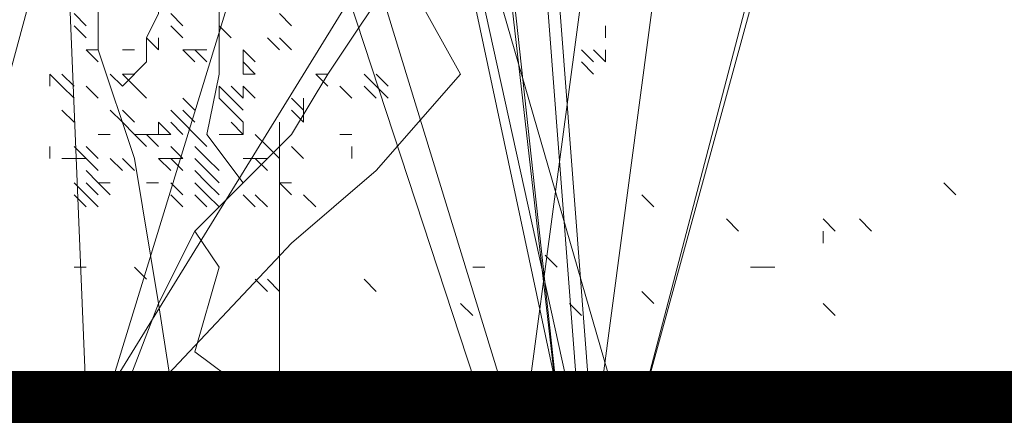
# Model space of a CAD drawing. Header units: millimetres. Extents: x 14400 to 93787, y -21104 to 39413.
# Tile 78 of 256: x 23682.1 to 23695.59, y 9748.13 to 9753.55. Entities that reach past the tile are written whole.
import ezdxf

# ---------------------------------------------------------------- set-up
doc = ezdxf.new("R2010")
doc.units = ezdxf.units.MM
doc.layers.add('__MODUS_ŚCIANY', color=2, linetype='Continuous', lineweight=35)
doc.layers.add('_MODUS - zielen', color=66, linetype='Continuous', lineweight=9)

msp = doc.modelspace()

# ---------------------------------------------------------------- linework, layer by layer
at = {"layer": '__MODUS_ŚCIANY', "ltscale": 2, "const_width": 3}
msp.add_lwpolyline([(22482.72843, 9742.23322), (23135.03227, 9742.23322), (23219.34561, 9747.23322), (23815.53999, 9747.23322)], dxfattribs=at)
at = {"layer": '_MODUS - zielen', "transparency": 33554687}
for points in [[(23692.77437, 9776.13425), (23688.96871, 9747.67454), (23688.96871, 9747.67454)], [(23692.77437, 9776.13425), (23688.96871, 9747.67454), (23688.96871, 9747.67454)], [(23686.32129, 9775.80332), (23689.63056, 9746.84722), (23689.63056, 9746.84722)], [(23686.48675, 9775.80332), (23689.63056, 9746.84722), (23689.63056, 9746.84722)], [(23687.97592, 9771.50127), (23689.79602, 9747.67454), (23689.79602, 9747.67454)], [(23688.14139, 9771.50127), (23689.96149, 9747.67454), (23689.96149, 9747.67454)], [(23693.10529, 9771.33581), (23689.96149, 9747.67454), (23689.96149, 9747.67454)], [(23693.10529, 9771.33581), (23689.96149, 9747.67454), (23689.96149, 9747.67454)], [(23684.66666, 9771.00488), (23689.79602, 9747.67454), (23689.79602, 9747.67454)], [(23684.66666, 9771.00488), (23689.63056, 9747.67454), (23689.63056, 9747.67454)], [(23681.35739, 9769.84664), (23688.63778, 9747.67454), (23688.63778, 9747.67454)], [(23681.35739, 9769.84664), (23688.63778, 9747.67454), (23688.63778, 9747.67454)], [(23694.26354, 9761.57347), (23690.45788, 9747.67454), (23694.09807, 9761.57347)], [(23683.01202, 9748.33639), (23682.51563, 9760.41522), (23682.51563, 9760.41522)], [(23684.99758, 9747.67454), (23685.16305, 9748.50185), (23684.50119, 9748.99824), (23684.83212, 9750.15649), (23684.50119, 9750.65288), (23685.16305, 9751.31473), (23684.66666, 9751.97659), (23684.83212, 9752.8039), (23684.83212, 9753.46576), (23684.83212, 9754.29307), (23684.66666, 9755.12039), (23684.33573, 9755.78225), (23684.33573, 9755.94771), (23684.33573, 9756.60956), (23684.17027, 9757.27142), (23684.0048, 9757.76781), (23683.67388, 9758.42966), (23683.34295, 9758.92605), (23683.01202, 9759.91883)], [(23683.17748, 9747.50907), (23684.0048, 9749.6601), (23684.50119, 9750.65288), (23685.8249, 9751.97659), (23686.32129, 9752.8039), (23687.31407, 9754.29307), (23688.30685, 9755.61678), (23689.13417, 9757.10595), (23689.79602, 9758.42966), (23690.45788, 9759.25698), (23691.28519, 9759.58791), (23692.11251, 9759.58791), (23692.93983, 9759.58791)], [(23684.33573, 9747.50907), (23684.0048, 9749.6601), (23683.67388, 9751.64566), (23683.17748, 9753.13483), (23683.17748, 9754.29307), (23682.84656, 9755.61678), (23682.68109, 9756.4441), (23682.51563, 9757.76781), (23682.51563, 9758.59512)], [(23683.17748, 9747.67454), (23685.8249, 9750.48742), (23686.98314, 9751.4802), (23688.14139, 9752.8039), (23687.31407, 9754.29307), (23689.63056, 9754.624), (23690.12695, 9755.45132), (23690.45788, 9756.27864), (23691.28519, 9757.27142)], [(23683.34295, 9748.50185), (23687.31407, 9754.95493), (23689.63056, 9757.10595)], [(23683.34295, 9748.50185), (23685.8249, 9756.60956), (23685.8249, 9756.60956)], [(23682.68109, 9755.45132), (23680.53007, 9747.50907), (23680.53007, 9747.50907)], [(23682.68109, 9755.45132), (23680.53007, 9747.50907), (23680.53007, 9747.50907)], [(23683.50841, 9752.63844), (23683.83934, 9752.96937), (23683.83934, 9753.30029), (23684.0048, 9753.63122), (23684.0048, 9753.79668), (23684.0048, 9754.29307), (23684.0048, 9754.624)], [(23683.01202, 9753.46576), (23682.84656, 9753.63122), (23682.84656, 9753.63122)], [(23684.33573, 9753.46576), (23684.17027, 9753.63122), (23684.17027, 9753.63122)], [(23684.33573, 9753.46576), (23684.17027, 9753.63122), (23684.17027, 9753.63122)], [(23685.8249, 9753.46576), (23685.65944, 9753.63122), (23685.65944, 9753.63122)], [(23685.8249, 9753.46576), (23685.65944, 9753.63122), (23685.65944, 9753.63122)], [(23683.01202, 9753.30029), (23682.84656, 9753.46576), (23682.84656, 9753.46576)], [(23684.33573, 9753.30029), (23684.17027, 9753.46576), (23684.17027, 9753.46576)], [(23684.33573, 9753.30029), (23684.17027, 9753.46576), (23684.17027, 9753.46576)], [(23684.33573, 9753.30029), (23684.17027, 9753.46576), (23684.17027, 9753.46576)], [(23684.33573, 9753.30029), (23684.17027, 9753.46576), (23684.17027, 9753.46576)], [(23684.99758, 9753.30029), (23684.83212, 9753.46576), (23684.83212, 9753.46576)], [(23684.99758, 9753.30029), (23684.83212, 9753.46576), (23684.83212, 9753.46576)], [(23684.99758, 9753.30029), (23684.83212, 9753.46576), (23684.83212, 9753.46576)], [(23684.99758, 9753.30029), (23684.83212, 9753.46576), (23684.83212, 9753.46576)], [(23684.99758, 9753.30029), (23684.83212, 9753.46576), (23684.83212, 9753.46576)], [(23690.12695, 9753.30029), (23690.12695, 9753.46576), (23690.12695, 9753.46576)], [(23690.12695, 9753.30029), (23690.12695, 9753.46576), (23690.12695, 9753.46576)], [(23684.0048, 9753.13483), (23683.83934, 9753.30029), (23683.83934, 9753.30029)], [(23684.0048, 9753.13483), (23684.0048, 9753.30029), (23684.0048, 9753.30029)], [(23684.0048, 9753.13483), (23684.0048, 9753.30029), (23684.0048, 9753.30029)], [(23685.65944, 9753.13483), (23685.49397, 9753.30029), (23685.49397, 9753.30029)], [(23685.8249, 9753.13483), (23685.65944, 9753.30029), (23685.65944, 9753.30029)], [(23685.8249, 9753.13483), (23685.65944, 9753.30029), (23685.65944, 9753.30029)], [(23683.17748, 9753.13483), (23683.01202, 9753.13483), (23683.01202, 9753.13483)], [(23683.17748, 9752.96937), (23683.01202, 9753.13483), (23683.01202, 9753.13483)], [(23683.17748, 9753.13483), (23683.01202, 9753.13483), (23683.01202, 9753.13483)], [(23683.17748, 9752.96937), (23683.01202, 9753.13483), (23683.01202, 9753.13483)], [(23683.17748, 9753.13483), (23683.01202, 9753.13483), (23683.01202, 9753.13483)], [(23683.17748, 9752.96937), (23683.01202, 9753.13483), (23683.01202, 9753.13483)], [(23683.67388, 9753.13483), (23683.50841, 9753.13483), (23683.50841, 9753.13483)], [(23684.50119, 9753.13483), (23684.33573, 9753.13483), (23684.33573, 9753.13483)], [(23684.50119, 9752.96937), (23684.33573, 9753.13483), (23684.33573, 9753.13483)], [(23684.66666, 9752.96937), (23684.50119, 9753.13483), (23684.50119, 9753.13483)], [(23684.66666, 9752.96937), (23684.50119, 9753.13483), (23684.50119, 9753.13483)], [(23684.66666, 9753.13483), (23684.50119, 9753.13483), (23684.50119, 9753.13483)], [(23684.66666, 9752.96937), (23684.50119, 9753.13483), (23684.50119, 9753.13483)], [(23684.66666, 9752.96937), (23684.50119, 9753.13483), (23684.50119, 9753.13483)], [(23685.32851, 9752.96937), (23685.16305, 9753.13483), (23685.16305, 9753.13483)], [(23685.16305, 9752.96937), (23685.16305, 9753.13483), (23685.16305, 9753.13483)], [(23685.32851, 9752.96937), (23685.16305, 9753.13483), (23685.16305, 9753.13483)], [(23685.16305, 9752.96937), (23685.16305, 9753.13483), (23685.16305, 9753.13483)], [(23689.96149, 9752.96937), (23689.79602, 9753.13483), (23689.79602, 9753.13483)], [(23689.96149, 9752.96937), (23689.79602, 9753.13483), (23689.79602, 9753.13483)], [(23690.12695, 9752.96937), (23689.96149, 9753.13483), (23689.96149, 9753.13483)], [(23690.12695, 9752.96937), (23690.12695, 9753.13483), (23690.12695, 9753.13483)], [(23690.12695, 9752.96937), (23690.12695, 9753.13483), (23690.12695, 9753.13483)], [(23685.16305, 9752.8039), (23685.16305, 9752.96937), (23685.16305, 9752.96937)], [(23685.32851, 9752.8039), (23685.16305, 9752.96937), (23685.16305, 9752.96937)], [(23685.16305, 9752.8039), (23685.16305, 9752.96937), (23685.16305, 9752.96937)], [(23685.32851, 9752.8039), (23685.16305, 9752.96937), (23685.16305, 9752.96937)], [(23689.96149, 9752.8039), (23689.79602, 9752.96937), (23689.79602, 9752.96937)], [(23689.96149, 9752.8039), (23689.79602, 9752.96937), (23689.79602, 9752.96937)], [(23682.68109, 9752.63844), (23682.51563, 9752.8039), (23682.51563, 9752.8039)], [(23682.51563, 9752.63844), (23682.51563, 9752.8039), (23682.51563, 9752.8039)], [(23682.68109, 9752.63844), (23682.51563, 9752.8039), (23682.51563, 9752.8039)], [(23682.84656, 9752.63844), (23682.68109, 9752.8039), (23682.68109, 9752.8039)], [(23683.50841, 9752.63844), (23683.34295, 9752.8039), (23683.34295, 9752.8039)], [(23683.50841, 9752.63844), (23683.34295, 9752.8039), (23683.34295, 9752.8039)], [(23683.67388, 9752.63844), (23683.50841, 9752.8039), (23683.50841, 9752.8039)], [(23683.67388, 9752.63844), (23683.50841, 9752.8039), (23683.50841, 9752.8039)], [(23683.67388, 9752.63844), (23683.50841, 9752.8039), (23683.50841, 9752.8039)], [(23683.67388, 9752.8039), (23683.50841, 9752.8039), (23683.50841, 9752.8039)], [(23683.67388, 9752.63844), (23683.50841, 9752.8039), (23683.50841, 9752.8039)], [(23685.32851, 9752.8039), (23685.16305, 9752.8039), (23685.16305, 9752.8039)], [(23686.32129, 9752.63844), (23686.15583, 9752.8039), (23686.15583, 9752.8039)], [(23686.32129, 9752.8039), (23686.15583, 9752.8039), (23686.15583, 9752.8039)], [(23686.32129, 9752.63844), (23686.15583, 9752.8039), (23686.15583, 9752.8039)], [(23686.32129, 9752.63844), (23686.15583, 9752.8039), (23686.15583, 9752.8039)], [(23686.32129, 9752.8039), (23686.15583, 9752.8039), (23686.15583, 9752.8039)], [(23686.32129, 9752.63844), (23686.15583, 9752.8039), (23686.15583, 9752.8039)], [(23686.32129, 9752.63844), (23686.15583, 9752.8039), (23686.15583, 9752.8039)], [(23686.32129, 9752.8039), (23686.15583, 9752.8039), (23686.15583, 9752.8039)], [(23686.32129, 9752.63844), (23686.15583, 9752.8039), (23686.15583, 9752.8039)], [(23686.32129, 9752.8039), (23686.15583, 9752.8039), (23686.15583, 9752.8039)], [(23686.98314, 9752.63844), (23686.81768, 9752.8039), (23686.81768, 9752.8039)], [(23687.14861, 9752.63844), (23686.98314, 9752.8039), (23686.98314, 9752.8039)], [(23682.84656, 9752.47298), (23682.68109, 9752.63844), (23682.68109, 9752.63844)], [(23683.17748, 9752.47298), (23683.01202, 9752.63844), (23683.01202, 9752.63844)], [(23683.83934, 9752.47298), (23683.67388, 9752.63844), (23683.67388, 9752.63844)], [(23684.99758, 9752.47298), (23684.83212, 9752.63844), (23684.83212, 9752.63844)], [(23684.83212, 9752.47298), (23684.83212, 9752.63844), (23684.83212, 9752.63844)], [(23684.99758, 9752.47298), (23684.83212, 9752.63844), (23684.83212, 9752.63844)], [(23685.16305, 9752.47298), (23684.99758, 9752.63844), (23684.99758, 9752.63844)], [(23685.16305, 9752.47298), (23684.99758, 9752.63844), (23684.99758, 9752.63844)], [(23685.16305, 9752.47298), (23684.99758, 9752.63844), (23684.99758, 9752.63844)], [(23685.16305, 9752.47298), (23684.99758, 9752.63844), (23684.99758, 9752.63844)], [(23685.16305, 9752.47298), (23684.99758, 9752.63844), (23684.99758, 9752.63844)], [(23685.16305, 9752.47298), (23684.99758, 9752.63844), (23684.99758, 9752.63844)], [(23685.16305, 9752.47298), (23684.99758, 9752.63844), (23684.99758, 9752.63844)], [(23685.16305, 9752.47298), (23684.99758, 9752.63844), (23684.99758, 9752.63844)], [(23685.32851, 9752.47298), (23685.16305, 9752.63844), (23685.16305, 9752.63844)], [(23685.16305, 9752.47298), (23685.16305, 9752.63844), (23685.16305, 9752.63844)], [(23685.32851, 9752.47298), (23685.16305, 9752.63844), (23685.16305, 9752.63844)], [(23686.65222, 9752.47298), (23686.48675, 9752.63844), (23686.48675, 9752.63844)], [(23686.98314, 9752.47298), (23686.81768, 9752.63844), (23686.81768, 9752.63844)], [(23687.14861, 9752.47298), (23686.98314, 9752.63844), (23686.98314, 9752.63844)], [(23687.14861, 9752.47298), (23686.98314, 9752.63844), (23686.98314, 9752.63844)], [(23687.14861, 9752.47298), (23686.98314, 9752.63844), (23686.98314, 9752.63844)], [(23684.50119, 9752.30751), (23684.33573, 9752.47298), (23684.33573, 9752.47298)], [(23684.50119, 9752.30751), (23684.33573, 9752.47298), (23684.33573, 9752.47298)], [(23684.99758, 9752.30751), (23684.83212, 9752.47298), (23684.83212, 9752.47298)], [(23685.16305, 9752.30751), (23684.99758, 9752.47298), (23684.99758, 9752.47298)], [(23685.16305, 9752.30751), (23684.99758, 9752.47298), (23684.99758, 9752.47298)], [(23685.99036, 9752.30751), (23685.8249, 9752.47298), (23685.8249, 9752.47298)], [(23685.99036, 9752.30751), (23685.8249, 9752.47298), (23685.8249, 9752.47298)], [(23685.99036, 9752.30751), (23685.99036, 9752.47298), (23685.99036, 9752.47298)], [(23685.99036, 9752.30751), (23685.99036, 9752.47298), (23685.99036, 9752.47298)], [(23685.99036, 9752.30751), (23685.99036, 9752.47298), (23685.99036, 9752.47298)], [(23682.84656, 9752.14205), (23682.68109, 9752.30751), (23682.68109, 9752.30751)], [(23682.84656, 9752.14205), (23682.68109, 9752.30751), (23682.68109, 9752.30751)], [(23683.50841, 9752.14205), (23683.34295, 9752.30751), (23683.34295, 9752.30751)], [(23683.67388, 9752.14205), (23683.50841, 9752.30751), (23683.50841, 9752.30751)], [(23684.33573, 9752.14205), (23684.17027, 9752.30751), (23684.17027, 9752.30751)], [(23684.33573, 9752.14205), (23684.17027, 9752.30751), (23684.17027, 9752.30751)], [(23684.33573, 9752.14205), (23684.17027, 9752.30751), (23684.17027, 9752.30751)], [(23684.33573, 9752.14205), (23684.17027, 9752.30751), (23684.17027, 9752.30751)], [(23684.50119, 9752.14205), (23684.33573, 9752.30751), (23684.33573, 9752.30751)], [(23685.16305, 9752.14205), (23684.99758, 9752.30751), (23684.99758, 9752.30751)], [(23685.99036, 9752.14205), (23685.8249, 9752.30751), (23685.8249, 9752.30751)], [(23685.99036, 9752.14205), (23685.99036, 9752.30751), (23685.99036, 9752.30751)], [(23683.67388, 9751.97659), (23683.50841, 9752.14205), (23683.50841, 9752.14205)], [(23684.0048, 9751.97659), (23684.0048, 9752.14205), (23684.0048, 9752.14205)], [(23684.17027, 9751.97659), (23684.0048, 9752.14205), (23684.0048, 9752.14205)], [(23684.0048, 9751.97659), (23684.0048, 9752.14205), (23684.0048, 9752.14205)], [(23684.0048, 9751.97659), (23684.0048, 9752.14205), (23684.0048, 9752.14205)], [(23684.33573, 9751.97659), (23684.17027, 9752.14205), (23684.17027, 9752.14205)], [(23684.33573, 9751.97659), (23684.17027, 9752.14205), (23684.17027, 9752.14205)], [(23684.50119, 9751.97659), (23684.33573, 9752.14205), (23684.33573, 9752.14205)], [(23684.50119, 9751.97659), (23684.33573, 9752.14205), (23684.33573, 9752.14205)], [(23684.50119, 9751.97659), (23684.33573, 9752.14205), (23684.33573, 9752.14205)], [(23685.16305, 9751.97659), (23684.99758, 9752.14205), (23684.99758, 9752.14205)], [(23685.16305, 9751.97659), (23684.99758, 9752.14205), (23684.99758, 9752.14205)], [(23685.16305, 9751.97659), (23684.99758, 9752.14205), (23684.99758, 9752.14205)], [(23685.16305, 9751.97659), (23685.16305, 9752.14205), (23685.16305, 9752.14205)], [(23685.16305, 9751.97659), (23685.16305, 9752.14205), (23685.16305, 9752.14205)], [(23685.65944, 9752.14205), (23685.65944, 9748.33639), (23685.65944, 9748.33639)], [(23683.34295, 9751.97659), (23683.17748, 9751.97659), (23683.17748, 9751.97659)], [(23683.83934, 9751.97659), (23683.67388, 9751.97659), (23683.67388, 9751.97659)], [(23683.83934, 9751.81112), (23683.67388, 9751.97659), (23683.67388, 9751.97659)], [(23684.0048, 9751.81112), (23683.83934, 9751.97659), (23683.83934, 9751.97659)], [(23684.0048, 9751.97659), (23683.83934, 9751.97659), (23683.83934, 9751.97659)], [(23684.0048, 9751.81112), (23683.83934, 9751.97659), (23683.83934, 9751.97659)], [(23684.17027, 9751.97659), (23684.0048, 9751.97659), (23684.0048, 9751.97659)], [(23684.66666, 9751.81112), (23684.50119, 9751.97659), (23684.50119, 9751.97659)], [(23684.66666, 9751.81112), (23684.50119, 9751.97659), (23684.50119, 9751.97659)], [(23684.66666, 9751.81112), (23684.50119, 9751.97659), (23684.50119, 9751.97659)], [(23684.66666, 9751.81112), (23684.50119, 9751.97659), (23684.50119, 9751.97659)], [(23684.66666, 9751.81112), (23684.50119, 9751.97659), (23684.50119, 9751.97659)], [(23684.66666, 9751.81112), (23684.50119, 9751.97659), (23684.50119, 9751.97659)], [(23684.99758, 9751.97659), (23684.83212, 9751.97659), (23684.83212, 9751.97659)], [(23685.16305, 9751.97659), (23684.99758, 9751.97659), (23684.99758, 9751.97659)], [(23685.49397, 9751.81112), (23685.32851, 9751.97659), (23685.32851, 9751.97659)], [(23686.65222, 9751.97659), (23686.48675, 9751.97659), (23686.48675, 9751.97659)], [(23682.51563, 9751.64566), (23682.51563, 9751.81112), (23682.51563, 9751.81112)], [(23683.01202, 9751.64566), (23682.84656, 9751.81112), (23682.84656, 9751.81112)], [(23683.17748, 9751.64566), (23683.01202, 9751.81112), (23683.01202, 9751.81112)], [(23683.17748, 9751.64566), (23683.01202, 9751.81112), (23683.01202, 9751.81112)], [(23684.33573, 9751.64566), (23684.17027, 9751.81112), (23684.17027, 9751.81112)], [(23684.33573, 9751.64566), (23684.17027, 9751.81112), (23684.17027, 9751.81112)], [(23684.33573, 9751.64566), (23684.17027, 9751.81112), (23684.17027, 9751.81112)], [(23684.66666, 9751.64566), (23684.50119, 9751.81112), (23684.50119, 9751.81112)], [(23684.66666, 9751.64566), (23684.50119, 9751.81112), (23684.50119, 9751.81112)], [(23684.66666, 9751.64566), (23684.50119, 9751.81112), (23684.50119, 9751.81112)], [(23684.66666, 9751.64566), (23684.50119, 9751.81112), (23684.50119, 9751.81112)], [(23684.66666, 9751.64566), (23684.50119, 9751.81112), (23684.50119, 9751.81112)], [(23684.66666, 9751.64566), (23684.50119, 9751.81112), (23684.50119, 9751.81112)], [(23685.65944, 9751.64566), (23685.49397, 9751.81112), (23685.49397, 9751.81112)], [(23685.65944, 9751.64566), (23685.49397, 9751.81112), (23685.49397, 9751.81112)], [(23685.65944, 9751.64566), (23685.49397, 9751.81112), (23685.49397, 9751.81112)], [(23685.99036, 9751.64566), (23685.8249, 9751.81112), (23685.8249, 9751.81112)], [(23686.65222, 9751.64566), (23686.65222, 9751.81112), (23686.65222, 9751.81112)], [(23682.84656, 9751.64566), (23682.68109, 9751.64566), (23682.68109, 9751.64566)], [(23682.84656, 9751.64566), (23682.68109, 9751.64566), (23682.68109, 9751.64566)], [(23683.01202, 9751.64566), (23682.84656, 9751.64566), (23682.84656, 9751.64566)], [(23683.01202, 9751.64566), (23682.84656, 9751.64566), (23682.84656, 9751.64566)], [(23683.17748, 9751.4802), (23683.01202, 9751.64566), (23683.01202, 9751.64566)], [(23683.17748, 9751.4802), (23683.01202, 9751.64566), (23683.01202, 9751.64566)], [(23683.50841, 9751.4802), (23683.34295, 9751.64566), (23683.34295, 9751.64566)], [(23683.50841, 9751.4802), (23683.34295, 9751.64566), (23683.34295, 9751.64566)], [(23683.50841, 9751.4802), (23683.34295, 9751.64566), (23683.34295, 9751.64566)], [(23683.50841, 9751.4802), (23683.34295, 9751.64566), (23683.34295, 9751.64566)], [(23683.67388, 9751.4802), (23683.50841, 9751.64566), (23683.50841, 9751.64566)], [(23683.67388, 9751.4802), (23683.50841, 9751.64566), (23683.50841, 9751.64566)], [(23683.67388, 9751.4802), (23683.50841, 9751.64566), (23683.50841, 9751.64566)], [(23683.67388, 9751.4802), (23683.50841, 9751.64566), (23683.50841, 9751.64566)], [(23683.67388, 9751.4802), (23683.50841, 9751.64566), (23683.50841, 9751.64566)], [(23683.67388, 9751.4802), (23683.50841, 9751.64566), (23683.50841, 9751.64566)], [(23684.17027, 9751.64566), (23684.0048, 9751.64566), (23684.0048, 9751.64566)], [(23684.17027, 9751.4802), (23684.0048, 9751.64566), (23684.0048, 9751.64566)], [(23684.17027, 9751.64566), (23684.0048, 9751.64566), (23684.0048, 9751.64566)], [(23684.17027, 9751.4802), (23684.0048, 9751.64566), (23684.0048, 9751.64566)], [(23684.33573, 9751.64566), (23684.17027, 9751.64566), (23684.17027, 9751.64566)], [(23684.33573, 9751.4802), (23684.17027, 9751.64566), (23684.17027, 9751.64566)], [(23684.33573, 9751.64566), (23684.17027, 9751.64566), (23684.17027, 9751.64566)], [(23684.33573, 9751.64566), (23684.17027, 9751.64566), (23684.17027, 9751.64566)], [(23684.33573, 9751.4802), (23684.17027, 9751.64566), (23684.17027, 9751.64566)], [(23684.33573, 9751.4802), (23684.17027, 9751.64566), (23684.17027, 9751.64566)], [(23684.66666, 9751.4802), (23684.50119, 9751.64566), (23684.50119, 9751.64566)], [(23684.83212, 9751.4802), (23684.66666, 9751.64566), (23684.66666, 9751.64566)], [(23685.32851, 9751.64566), (23685.16305, 9751.64566), (23685.16305, 9751.64566)], [(23685.49397, 9751.64566), (23685.32851, 9751.64566), (23685.32851, 9751.64566)], [(23685.49397, 9751.64566), (23685.32851, 9751.64566), (23685.32851, 9751.64566)], [(23685.49397, 9751.4802), (23685.32851, 9751.64566), (23685.32851, 9751.64566)], [(23683.17748, 9751.31473), (23683.01202, 9751.4802), (23683.01202, 9751.4802)], [(23684.66666, 9751.31473), (23684.50119, 9751.4802), (23684.50119, 9751.4802)], [(23684.83212, 9751.31473), (23684.66666, 9751.4802), (23684.66666, 9751.4802)], [(23684.83212, 9751.31473), (23684.66666, 9751.4802), (23684.66666, 9751.4802)], [(23683.01202, 9751.14927), (23682.84656, 9751.31473), (23682.84656, 9751.31473)], [(23683.17748, 9751.14927), (23683.01202, 9751.31473), (23683.01202, 9751.31473)], [(23683.34295, 9751.31473), (23683.17748, 9751.31473), (23683.17748, 9751.31473)], [(23683.34295, 9751.14927), (23683.17748, 9751.31473), (23683.17748, 9751.31473)], [(23684.0048, 9751.31473), (23683.83934, 9751.31473), (23683.83934, 9751.31473)], [(23684.33573, 9751.14927), (23684.17027, 9751.31473), (23684.17027, 9751.31473)], [(23684.33573, 9751.14927), (23684.17027, 9751.31473), (23684.17027, 9751.31473)], [(23684.33573, 9751.14927), (23684.17027, 9751.31473), (23684.17027, 9751.31473)], [(23684.33573, 9751.14927), (23684.17027, 9751.31473), (23684.17027, 9751.31473)], [(23684.66666, 9751.14927), (23684.50119, 9751.31473), (23684.50119, 9751.31473)], [(23684.83212, 9751.14927), (23684.66666, 9751.31473), (23684.66666, 9751.31473)], [(23685.8249, 9751.14927), (23685.65944, 9751.31473), (23685.65944, 9751.31473)], [(23685.8249, 9751.31473), (23685.65944, 9751.31473), (23685.65944, 9751.31473)], [(23685.8249, 9751.14927), (23685.65944, 9751.31473), (23685.65944, 9751.31473)], [(23694.92539, 9751.14927), (23694.75993, 9751.31473), (23694.75993, 9751.31473)], [(23683.01202, 9750.98381), (23682.84656, 9751.14927), (23682.84656, 9751.14927)], [(23683.17748, 9750.98381), (23683.01202, 9751.14927), (23683.01202, 9751.14927)], [(23684.33573, 9750.98381), (23684.17027, 9751.14927), (23684.17027, 9751.14927)], [(23684.33573, 9750.98381), (23684.17027, 9751.14927), (23684.17027, 9751.14927)], [(23684.33573, 9750.98381), (23684.17027, 9751.14927), (23684.17027, 9751.14927)], [(23684.33573, 9750.98381), (23684.17027, 9751.14927), (23684.17027, 9751.14927)], [(23684.33573, 9750.98381), (23684.17027, 9751.14927), (23684.17027, 9751.14927)], [(23684.33573, 9750.98381), (23684.17027, 9751.14927), (23684.17027, 9751.14927)], [(23684.33573, 9750.98381), (23684.17027, 9751.14927), (23684.17027, 9751.14927)], [(23684.33573, 9750.98381), (23684.17027, 9751.14927), (23684.17027, 9751.14927)], [(23684.66666, 9750.98381), (23684.50119, 9751.14927), (23684.50119, 9751.14927)], [(23684.83212, 9750.98381), (23684.66666, 9751.14927), (23684.66666, 9751.14927)], [(23684.83212, 9750.98381), (23684.66666, 9751.14927), (23684.66666, 9751.14927)], [(23685.32851, 9750.98381), (23685.16305, 9751.14927), (23685.16305, 9751.14927)], [(23685.49397, 9750.98381), (23685.32851, 9751.14927), (23685.32851, 9751.14927)], [(23685.49397, 9750.98381), (23685.32851, 9751.14927), (23685.32851, 9751.14927)], [(23685.49397, 9750.98381), (23685.32851, 9751.14927), (23685.32851, 9751.14927)], [(23686.15583, 9750.98381), (23685.99036, 9751.14927), (23685.99036, 9751.14927)], [(23686.15583, 9750.98381), (23685.99036, 9751.14927), (23685.99036, 9751.14927)], [(23686.15583, 9750.98381), (23685.99036, 9751.14927), (23685.99036, 9751.14927)], [(23690.7888, 9750.98381), (23690.62334, 9751.14927), (23690.62334, 9751.14927)], [(23691.94705, 9750.65288), (23691.78158, 9750.81834), (23691.78158, 9750.81834)], [(23693.27076, 9750.65288), (23693.10529, 9750.81834), (23693.10529, 9750.81834)], [(23693.76715, 9750.65288), (23693.60168, 9750.81834), (23693.60168, 9750.81834)], [(23693.10529, 9750.48742), (23693.10529, 9750.65288), (23693.10529, 9750.65288)], [(23689.4651, 9750.15649), (23689.29963, 9750.32195), (23689.29963, 9750.32195)], [(23683.01202, 9750.15649), (23682.84656, 9750.15649), (23682.84656, 9750.15649)], [(23683.83934, 9749.99103), (23683.67388, 9750.15649), (23683.67388, 9750.15649)], [(23688.47232, 9750.15649), (23688.30685, 9750.15649), (23688.30685, 9750.15649)], [(23692.27797, 9750.15649), (23692.11251, 9750.15649), (23692.11251, 9750.15649)], [(23692.44344, 9750.15649), (23692.27797, 9750.15649), (23692.27797, 9750.15649)], [(23685.49397, 9749.82556), (23685.32851, 9749.99103), (23685.32851, 9749.99103)], [(23685.65944, 9749.82556), (23685.49397, 9749.99103), (23685.49397, 9749.99103)], [(23686.98314, 9749.82556), (23686.81768, 9749.99103), (23686.81768, 9749.99103)], [(23690.7888, 9749.6601), (23690.62334, 9749.82556), (23690.62334, 9749.82556)], [(23688.30685, 9749.49463), (23688.14139, 9749.6601), (23688.14139, 9749.6601)], [(23689.79602, 9749.49463), (23689.63056, 9749.6601), (23689.63056, 9749.6601)], [(23693.27076, 9749.49463), (23693.10529, 9749.6601), (23693.10529, 9749.6601)]]:
    msp.add_lwpolyline(points, dxfattribs=at)
for points in [[(23688.96871, 9747.67454), (23683.34295, 9766.04098)], [(23690.45788, 9747.67454), (23686.48675, 9761.408)]]:
    msp.add_lwpolyline(points, close=True, dxfattribs=at)

doc.saveas('drawing.dxf')
